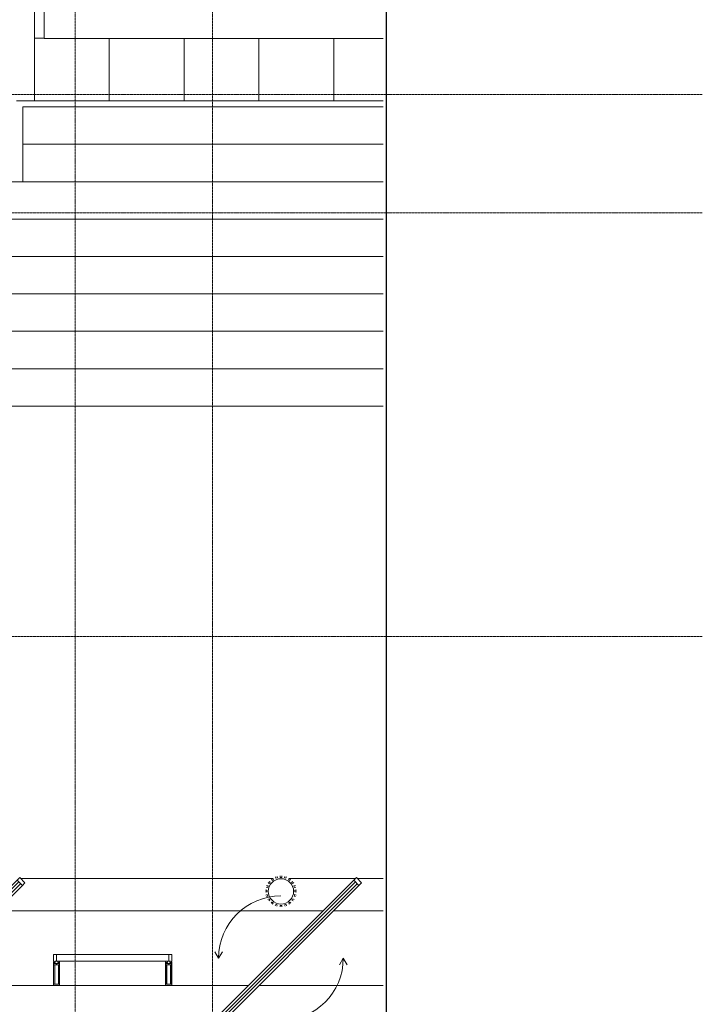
# Model space of a CAD drawing. Header units: millimetres. Extents: x 2030 to 99017, y 1212 to 75656.
# Tile 68 of 72: x 93542 to 99017, y 60350 to 68250. Entities that reach past the tile are written whole.
import ezdxf

# ---------------------------------------------------------------- set-up
doc = ezdxf.new("R2010")
doc.units = ezdxf.units.MM
doc.linetypes.add('ADSK_Линия сетки', pattern=[25, 20, -2.5, 0, -2.5])
doc.linetypes.add('Линия сетки', pattern=[25, 20, -2.5, 0, -2.5])
for name, color, linetype, lineweight in [('Импосты витража', 7, 'Continuous', 18), ('Каркас_Импост', 7, 'Continuous', 30), ('Оборудование', 7, 'Continuous', 18), ('Окна', 7, 'Continuous', 30), ('Оси', 7, 'Continuous', 9), ('Остекление', 7, 'Continuous', 30), ('Панели витража', 7, 'Continuous', 18), ('Перекрытия', 7, 'Continuous', 18), ('Стены', 7, 'Continuous', 18), ('Штриховка поверхностей', 7, 'Continuous', 18), ('Элементы узлов', 7, 'Continuous', 18)]:
    doc.layers.add(name, color=color, linetype=linetype, lineweight=lineweight)

# ---------------------------------------------------------------- blocks, each defined once
blk = doc.blocks.new('170_Воронка - Сетчатый фильтр 380 мм - Слив 200 мм 2-3356627-МКСС_КLB01_-7_650__Кабельные конструкции под К3_СПЗ')
at = {"layer": 'Оборудование', "color": 253, "true_color": 0xaaaaaa}
for p, q in [((-95.4, 79.9), (-85.6, 72.8)), ((-69.8, 88.1), (-76.9, 97.8)), ((-66.5, 105.2), (-59.5, 95.4)), ((-39.9, 105.1), (-43.6, 116.5)), ((-31.5, 120.3), (-27.8, 108.9)), ((-6.3, 112.2), (-6.4, 124.2)), ((6.4, 124.2), (6.4, 112.2)), ((27.8, 108.9), (31.5, 120.3)), ((43.6, 116.5), (39.9, 105.1)), ((59.5, 95.4), (66.5, 105.2)), ((76.9, 97.8), (69.8, 88.1)), ((85.6, 72.8), (95.4, 79.9)), ((-124.1, 9.1), (-112, 9.1)), ((-108, 31.2), (-119.4, 34.9)), ((-115.3, 46.9), (-103.8, 43.2)), ((-93.3, 62.7), (-103, 69.8)), ((103, 69.8), (93.3, 62.7)), ((103.8, 43.2), (115.3, 46.9)), ((119.4, 34.9), (108, 31.2)), ((112, 9.1), (124.1, 9.1)), ((-112.4, -3.6), (-124.4, -3.6)), ((-120.8, -29.8), (-109.3, -26.1)), ((-105.7, -38.3), (-117.1, -42)), ((-105.5, -66), (-95.7, -58.9)), ((-88.5, -69.4), (-98.2, -76.4)), ((98.2, -76.4), (88.5, -69.4)), ((95.7, -58.9), (105.5, -66)), ((117.1, -42), (105.7, -38.3)), ((109.3, -26.1), (120.8, -29.8)), ((124.4, -3.6), (112.4, -3.6)), ((-79.5, -95.8), (-72.4, -86)), ((-62.2, -93.6), (-69.3, -103.4)), ((-45.3, -115.9), (-41.5, -104.5)), ((-29.5, -108.5), (-33.2, -119.9)), ((-6.4, -124.3), (-6.3, -112.2)), ((6.4, -112.2), (6.4, -124.3)), ((33.2, -119.9), (29.5, -108.5)), ((41.5, -104.5), (45.3, -115.9)), ((69.3, -103.4), (62.2, -93.6)), ((72.4, -86), (79.5, -95.8))]:
    blk.add_line(p, q, dxfattribs=at)
for radius, start, end in [(101.6, 360, 180), (112.4, 121.92953, 128.40667), (112.4, 104.32433, 110.80098), (112.4, 86.76177, 93.23823), (112.4, 69.19902, 75.67567), (112.4, 51.59333, 58.07047), (112.4, 175.34537, 180), (112.4, 157.41475, 163.893), (112.4, 139.61607, 146.09383), (112.4, 33.90617, 40.38393), (112.4, 16.107, 22.58525), (112.4, 360, 4.65463), (112.4, 180, 181.82381), (112.4, 193.41475, 199.893), (101.6, 180, 360), (112.4, 211.61607, 218.09383), (112.4, 321.90617, 328.38393), (112.4, 340.107, 346.58525), (112.4, 358.17619, 360), (112.4, 229.92953, 236.40667), (112.4, 248.32433, 254.80098), (112.4, 266.76177, 273.23823), (112.4, 285.19902, 291.67567), (112.4, 303.59333, 310.07047)]:
    blk.add_arc((0, 0), radius, start, end, dxfattribs=at)
blk = doc.blocks.new('135_SLK_GD_AR_rvt-2-МКСС_КLB01_-7_650__Кабельные конструкции под К3_СПЗ')
at = {"layer": 'Штриховка поверхностей', "lineweight": 9, "true_color": 0xaaaaaa}
h = blk.add_hatch(dxfattribs=at)
h.set_pattern_fill('FP_3', color=253, style=0, pattern_type=2)
h.set_pattern_definition([(0, (109860, 68700), (0, 1200), [600, -600]), (270, (110460, 68700), (1200, 7e-14), [1200, 0, 0, 0]), (0, (110460, 68100), (0, 1200), [600, -600]), (270, (111060, 68700), (1200, 7e-14), [1200, 0, 0, 0])])
h.paths.add_polyline_path([(105719.6, 67600), (105719.6, 68100), (103000, 68100), (103000, 73096.9), (101000, 73096.9), (101000, 67600), (103722.2, 67600)])
at = {"layer": 'Перекрытия', "color": 253, "true_color": 0xaaaaaa}
for p, q in [((103000, 68100), (103000, 73096.9)), ((105719.6, 68100), (103000, 68100))]:
    blk.add_line(p, q, dxfattribs=at)
at = {"layer": 'Оборудование', "color": 253, "lineweight": 18, "true_color": 0xaaaaaa}
blk.add_blockref('170_Воронка - Сетчатый фильтр 380 мм - Слив 200 мм 2-3356627-МКСС_КLB01_-7_650__Кабельные конструкции под К3_СПЗ', (104900, 61256.3), dxfattribs=at)
blk = doc.blocks.new('A_PAN_ALU_Rotation - A_PAN_ALU_Rotation-6390228-МКСС_КLB01_-7_650__Кабельные конструкции под К3_СПЗ')
at = {"layer": 'Каркас_Импост', "color": 253, "lineweight": 5, "true_color": 0xaaaaaa}
for p, q in [((604.6, 617), (583.4, 595.8)), ((583.4, 595.8), (625.8, 553.4)), ((647, 574.6), (604.6, 617)), ((625.8, 553.4), (647, 574.6)), ((-625.8, -613.4), (-647, -634.6)), ((-583.4, -655.8), (-625.8, -613.4)), ((-647, -634.6), (-604.6, -677)), ((-604.6, -677), (-583.4, -655.8))]:
    blk.add_line(p, q, dxfattribs=at)
at = {"layer": 'Каркас_Импост', "lineweight": 5}
for p, q in [((-500, -30), (-530, 22)), ((-500, -30), (-470, 22)), ((500, -30), (470, -82)), ((500, -30), (530, -82))]:
    blk.add_line(p, q, dxfattribs=at)
for start, end in [(90, 180), (270, 360)]:
    blk.add_arc((0, -30), 500, start, end, dxfattribs=at)
at = {"layer": 'Окна', "color": 253, "lineweight": 5, "true_color": 0xaaaaaa}
for p, q in [((583.4, 595.8), (-625.8, -613.4)), ((597.5, 581.6), (-611.6, -627.5)), ((-597.5, -641.6), (611.6, 567.5)), ((625.8, 553.4), (-583.4, -655.8))]:
    blk.add_line(p, q, dxfattribs=at)
at = {"layer": 'Остекление', "color": 253, "lineweight": 5, "true_color": 0xaaaaaa}
for p, q in [((-611.6, -627.5), (597.5, 581.6)), ((611.6, 567.5), (-597.5, -641.6))]:
    blk.add_line(p, q, dxfattribs=at)
blk = doc.blocks.new('Rectangular Mullion - 50Wx250H-3927046-МКСС_КLB01_-7_650__Кабельные конструкции под К3_СПЗ')
at = {"layer": 'Элементы узлов', "color": 253, "lineweight": 5, "true_color": 0xaaaaaa}
for p, q in [((0, 250), (-25, 250)), ((-25, 250), (-25, 237.3)), ((-25, 65.2), (-25, 250)), ((-25, 250), (0, 250)), ((-23, 237.3), (0, 237.3)), ((-23, 237.3), (0, 237.3)), ((-23, 237.3), (-23, 73.6)), ((0, 237.3), (-14.9, 237.3)), ((-14.9, 237.3), (-14.9, 84)), ((-14.9, 84), (-14.9, 237.3)), ((25, 250), (0, 250)), ((25, 250), (0, 250)), ((14.9, 237.3), (0, 237.3)), ((0, 237.3), (23, 237.3)), ((23, 237.3), (0, 237.3)), ((14.9, 84), (14.9, 237.3)), ((14.9, 84), (14.9, 237.3)), ((23, 237.3), (23, 73.6)), ((25, 237.3), (25, 250)), ((25, 65.2), (25, 250)), ((0, 84), (-23, 84)), ((-23, 84), (-23, 73.6)), ((0, 84), (-23, 84)), ((-14.9, 84), (0, 84)), ((0, 84), (14.9, 84)), ((23, 84), (0, 84)), ((0, 84), (0, 73.6)), ((0, 84), (23, 84)), ((0, 73.6), (0, 84)), ((23, 73.6), (23, 84)), ((-25, 73.6), (-25, 65.2)), ((-25, 65.2), (-25, 60.2)), ((-10, 65.2), (-25, 65.2)), ((-25, 65.2), (-25, 60.2)), ((-25, 65.2), (-10, 65.2)), ((-10, 65.2), (-25, 65.2)), ((-23, 73.6), (0, 73.6)), ((0, 73.6), (-23, 73.6)), ((-0.5, 73.6), (-23, 73.6)), ((-10, 55), (-14, 55)), ((-14, 55), (-10, 55)), ((-10, 55), (-10, 65.2)), ((-10, 65.2), (-10, 55)), ((-10, 55), (-10, 65.2)), ((-10, 55), (0, 55)), ((0, 55), (-10, 55)), ((0, 73.6), (23, 73.6)), ((23, 73.6), (0, 73.6)), ((0, 55), (10, 55)), ((0, 55), (10, 55)), ((0.5, 73.6), (23, 73.6)), ((10, 65.2), (10, 55)), ((25, 65.2), (10, 65.2)), ((10, 55), (10, 65.2)), ((10, 65.2), (25, 65.2)), ((10, 65.2), (25, 65.2)), ((10, 55), (10, 65.2)), ((10, 55), (14, 55)), ((10, 55), (14, 55)), ((25, 65.2), (25, 73.6)), ((25, 65.2), (25, 60.2)), ((25, 60.2), (25, 65.2))]:
    blk.add_line(p, q, dxfattribs=at)
for centre, start, end in [((-14, 69.1), 218.97226, 270), ((-14, 69.1), 218.97226, 270), ((-14, 69.1), 218.97226, 270), ((14, 69.1), 270, 321.02774), ((14, 69.1), 270, 321.02774), ((14, 69.1), 270, 321.02774)]:
    blk.add_arc(centre, 14.1, start, end, dxfattribs=at)
blk = doc.blocks.new('Rectangular Mullion - R_InvisibleFrame_50Wx250H-6389630-МКСС_КLB01_-7_650__Кабельные конструкции под К3_СПЗ')
at = {"layer": 'Импосты витража', "color": 253, "lineweight": 5, "true_color": 0xaaaaaa}
for p, q in [((-25, 73.6), (-25, 237.3)), ((25, 237.3), (25, 73.6))]:
    blk.add_line(p, q, dxfattribs=at)
blk = doc.blocks.new('System Panel - A_PAN_Glass-6437751-МКСС_КLB01_-7_650__Кабельные конструкции под К3_СПЗ')
at = {"layer": 'Панели витража', "color": 253, "lineweight": 5, "true_color": 0xaaaaaa}
for p, q in [((450, 0), (-450, 0)), ((-450, 0), (-450, -55)), ((-436, -55), (436, -55)), ((450, -55), (450, 0))]:
    blk.add_line(p, q, dxfattribs=at)
blk = doc.blocks.new('Rectangular Mullion - R_StandardFrame_50Wx250H-5491494-МКСС_КLB01_-7_650__Кабельные конструкции под К3_СПЗ')
at = {"layer": 'Импосты витража', "color": 253, "lineweight": 5, "true_color": 0xaaaaaa}
for p, q in [((103075, 60695), (103075, 60750)), ((103100, 60750), (103075, 60750)), ((104025, 60750), (104000, 60750)), ((104025, 60750), (104025, 60695)), ((103975, 60500), (103125, 60500))]:
    blk.add_line(p, q, dxfattribs=at)
blk = doc.blocks.new('135_SLK_K3_AR_FCD_rvt-2-МКСС_КLB01_-7_650__Кабельные конструкции под К3_СПЗ')
at = {"layer": 'Перекрытия', "color": 253, "lineweight": 5, "true_color": 0xaaaaaa}
for p, q in [((102830, 67250), (105719.6, 67250)), ((102830, 66950), (105719.6, 66950)), ((100750, 66650), (105719.6, 66650)), ((102330, 66350), (105719.6, 66350)), ((102330, 66050), (105719.6, 66050)), ((100750, 65750), (105719.6, 65750)), ((102330, 65450), (105719.6, 65450)), ((102330, 65150), (105719.6, 65150)), ((102811.6, 61360), (104834.5, 61360)), ((104965.5, 61360), (105497.6, 61360)), ((105511.6, 61360), (105719.6, 61360)), ((102622.4, 61100), (105237.6, 61100)), ((105322.4, 61100), (105719.6, 61100)), ((103075, 60500), (102022.4, 60500)), ((104637.6, 60500), (104025, 60500)), ((105719.6, 60500), (104722.4, 60500))]:
    blk.add_line(p, q, dxfattribs=at)
at = {"layer": 'Стены', "color": 253, "lineweight": 5, "true_color": 0xaaaaaa}
for p, q in [((102780, 67600), (105719.6, 67600)), ((102830, 67550), (102830, 67275)), ((105719.6, 67550), (102830, 67550)), ((102830, 67275), (102830, 67000)), ((102830, 67000), (102830, 66950)), ((102830, 66950), (100750, 66950))]:
    blk.add_line(p, q, dxfattribs=at)
at = {"layer": 'Импосты витража', "color": 253, "lineweight": 5, "true_color": 0xaaaaaa}
blk.add_blockref('Rectangular Mullion - R_StandardFrame_50Wx250H-5491494-МКСС_КLB01_-7_650__Кабельные конструкции под К3_СПЗ', (0, 0), dxfattribs=at)
at = {"layer": 'Импосты витража', "color": 253, "lineweight": 5, "true_color": 0xaaaaaa, "extrusion": (0, 0, -1), "rotation": 180}
for name, p in [('Rectangular Mullion - 50Wx250H-3927046-МКСС_КLB01_-7_650__Кабельные конструкции под К3_СПЗ', (-103100, 60750)), ('Rectangular Mullion - R_InvisibleFrame_50Wx250H-6389630-МКСС_КLB01_-7_650__Кабельные конструкции под К3_СПЗ', (-103100, 60750)), ('Rectangular Mullion - 50Wx250H-3927046-МКСС_КLB01_-7_650__Кабельные конструкции под К3_СПЗ', (-104000, 60750)), ('Rectangular Mullion - R_InvisibleFrame_50Wx250H-6389630-МКСС_КLB01_-7_650__Кабельные конструкции под К3_СПЗ', (-104000, 60750))]:
    blk.add_blockref(name, p, dxfattribs=at)
at = {"layer": 'Панели витража', "color": 253, "lineweight": 5, "true_color": 0xaaaaaa}
for name, p in [('A_PAN_ALU_Rotation - A_PAN_ALU_Rotation-6390228-МКСС_КLB01_-7_650__Кабельные конструкции под К3_СПЗ', (102200, 60750)), ('A_PAN_ALU_Rotation - A_PAN_ALU_Rotation-6390228-МКСС_КLB01_-7_650__Кабельные конструкции под К3_СПЗ', (104900, 60750)), ('System Panel - A_PAN_Glass-6437751-МКСС_КLB01_-7_650__Кабельные конструкции под К3_СПЗ', (103550, 60750))]:
    blk.add_blockref(name, p, dxfattribs=at)
blk = doc.blocks.new('*U437')
at = {"color": 0, "linetype": 'ByBlock', "lineweight": -2, "ltscale": 0.5}
blk.add_lwpolyline([(277.461, 353.267), (277.461, 177.883), (282.461, 176.633), (272.461, 174.133), (277.461, 172.883), (277.461, -2.5)], dxfattribs=at)

msp = doc.modelspace()

# ---------------------------------------------------------------- linework, layer by layer
at = {"layer": 'Оси', "linetype": 'Линия сетки'}
for p, q in [((93987.44, 35091.079), (93987.44, 75655.514)), ((95087.44, 35091.079), (95087.44, 75655.514))]:
    msp.add_line(p, q, dxfattribs=at)
at = {"layer": 'Оси', "linetype": 'ADSK_Линия сетки'}
for p, q in [((99016.812, 67650), (66137.217, 67650)), ((99016.812, 66700), (66137.217, 66700)), ((99016.812, 63300), (66137.217, 63300))]:
    msp.add_line(p, q, dxfattribs=at)

# ---------------------------------------------------------------- block references
at = {"xscale": 100, "yscale": 100, "zscale": 100}
msp.add_blockref('*U437', (68734.351, 38023.635), dxfattribs=at)
at = {"lineweight": 5}
for name in ['135_SLK_GD_AR_rvt-2-МКСС_КLB01_-7_650__Кабельные конструкции под К3_СПЗ', '135_SLK_K3_AR_FCD_rvt-2-МКСС_КLB01_-7_650__Кабельные конструкции под К3_СПЗ']:
    msp.add_blockref(name, (-9262.56, 0), dxfattribs=at)

doc.saveas('drawing.dxf')
